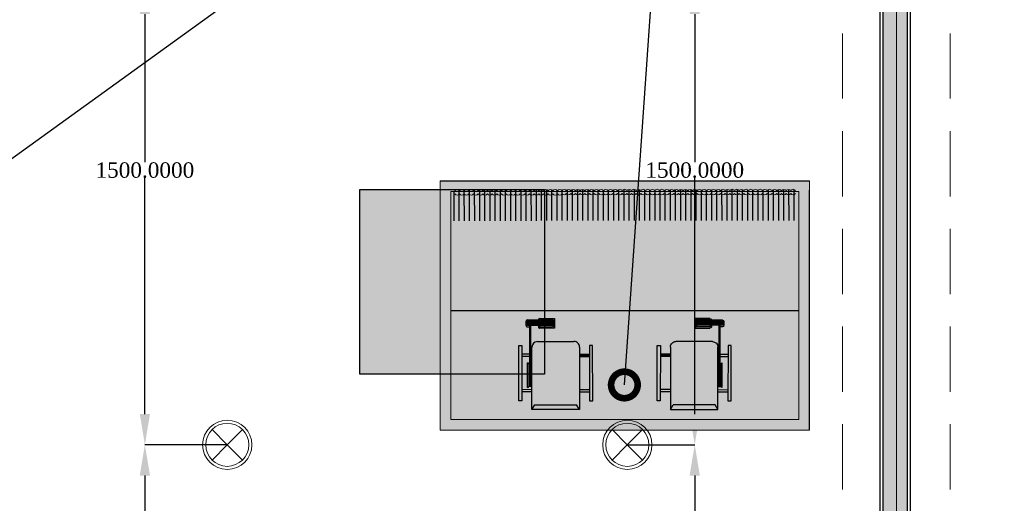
# Model space of a CAD drawing. Header units: millimetres. Extents: x 0 to 88385, y 0 to 41127.
# Tile 107 of 244: x 64383 to 67582, y 16698 to 18270. Entities that reach past the tile are written whole.
import ezdxf
from ezdxf import colors
from ezdxf.entities.mleader import LeaderData, LeaderLine
from ezdxf.enums import TextEntityAlignment as Align
from ezdxf.math import Vec2, Vec3

# ---------------------------------------------------------------- set-up
doc = ezdxf.new("R2010")
doc.units = ezdxf.units.MM
doc.header["$MEASUREMENT"] = 0
doc.linetypes.add('Dot & Dashed', pattern=[670.277762, 317.5, -176.388889, 0, -176.388874])
doc.linetypes.add('Hidden', pattern=[317.5, 211.666667, -105.833333])
for name, color, linetype in [('- განათება', 7, 'Continuous'), ('- მექანიკური ნაწილი', 7, 'Continuous'), ('New_Structural - Bearing', 7, 'Continuous'), ('Structural - Bearing', 7, 'Continuous'), ('Structural - Grid', 7, 'Continuous')]:
    doc.layers.add(name, color=color, linetype=linetype)
doc.layers.add('heating-cooling1', color=7, linetype='Continuous', lineweight=0)
doc.layers.add('HVAC Room Number', color=7, linetype='Continuous', lineweight=0)
for name, color, linetype, lineweight, true_color in [('New_Interior - Lamp_Pen_No__77', 7, 'Continuous', 20, 0xffeb28), ('New_Structural - Bearing_Pen_No__5', 7, 'Continuous', 25, 0x40a5ff), ('New_Structural - Bearing_Pen_No__57', 7, 'Continuous', 25, 0xdcd214), ('Structural - Bearing_Pen_No__81', 7, 'Continuous', 20, 0x6a6a6a), ('Structural - Grid_Pen_No__81', 7, 'Continuous', 20, 0x6a6a6a)]:
    doc.layers.add(name, color=color, linetype=linetype, lineweight=lineweight, true_color=true_color)
doc.styles.add('CT', font='ARIALN.TTF', dxfattribs={"height": 200})
doc.styles.add('GENERATED_STYLE_2', font='txt')
doc.styles.get("Standard").update_dxf_attribs({"font": 'sylfaen.ttf'})
doc.dimstyles.get("Standard").update_dxf_attribs({"dimtxt": 0.18, "dimasz": 0.18, "dimexe": 0.18, "dimexo": 0.0625, "dimgap": 0.09, "dimtad": 0, "dimtih": 1, "dimtoh": 1, "dimdec": 4, "dimzin": 0, "dimdsep": 46, "dimtxsty": 'Standard', "dimcen": 0.09, "dimadec": 0, "dimazin": 0, "dimtfac": 1, "dimtdec": 4, "dimtofl": 0, "dimtmove": 0, "dimatfit": 3, "dimfxl": 1, "dimtolj": 1, "dimtzin": 0, "dimarcsym": 0})

# ---------------------------------------------------------------- blocks, each defined once
blk = doc.blocks.new('Wall_54', base_point=(-16963.2, 12903.1))
at = {"layer": 'New_Structural - Bearing_Pen_No__57', "linetype": 'Continuous', "lineweight": 25, "true_color": 0xdcd214}
blk.add_hatch(color=52, dxfattribs=at).paths.add_polyline_path([(-16973.2, 14888), (-16973.2, 20438), (-17053.2, 20438), (-17053.2, 14888)])
at = {"layer": 'New_Structural - Bearing_Pen_No__5', "color": 161, "linetype": 'Continuous', "lineweight": 25, "true_color": 0x40a5ff}
for p, q in [((-17053.2, 20438), (-17053.2, 14888)), ((-16973.2, 14888), (-16973.2, 20438))]:
    blk.add_line(p, q, dxfattribs=at)
at = {"layer": 'New_Structural - Bearing_Pen_No__5', "color": 161, "linetype": 'Continuous', "lineweight": 25, "true_color": 0x40a5ff, "flags": 128}
for points in [[(-17063.2, 20438), (-17063.2, 14888)], [(-16963.2, 14888), (-16963.2, 20438)]]:
    blk.add_lwpolyline(points, dxfattribs=at)
blk = doc.blocks.new('Standard grid marker_2')
at = {"layer": 'Structural - Grid_Pen_No__81', "color": 251, "linetype": 'Continuous', "lineweight": 20, "true_color": 0x6a6a6a}
blk.add_line((1000, 0), (27734.9, 0), dxfattribs=at)
at = {"layer": 'Structural - Grid_Pen_No__81', "color": 251, "lineweight": 20, "true_color": 0x6a6a6a, "style": 'GENERATED_STYLE_2'}
for tag, p in [('AC_MarkerText_1_0', (-1.5, -46.7)), ('AC_MarkerText_1_1', (28933.4, -46.7))]:
    blk.add_attdef(tag, text='', height=100, rotation=270, dxfattribs=at).set_placement(p, align=Align.TOP_CENTER)
blk = doc.blocks.new('Beam_4', base_point=(-17008.8, 14663))
at = {"layer": 'Structural - Bearing_Pen_No__81', "color": 251, "linetype": 'Dot & Dashed', "lineweight": 20, "true_color": 0x6a6a6a}
blk.add_line((-17008.8, 14663), (-17008.8, 39096.2), dxfattribs=at)
at = {"layer": 'Structural - Bearing_Pen_No__81', "color": 251, "linetype": 'Hidden', "lineweight": 20, "true_color": 0x6a6a6a}
for p, q in [((-17183.8, 14838), (-17183.8, 20488)), ((-16833.8, 14838), (-16833.8, 20488))]:
    blk.add_line(p, q, dxfattribs=at)
blk = doc.blocks.new('asd1q3wdscqewdscx')
h = blk.add_hatch(color=8)
h.dxf.hatch_style = 1
h.paths.add_polyline_path([(45549, 30865), (45532, 30865), (45532, 30791), (45549, 30791)])
h.paths.add_polyline_path([(45549, 31289), (45532, 31289), (45532, 31215), (45549, 31215)])
h.paths.add_polyline_path([(45874, 31312), (45467, 31312), (45467, 31289), (45874, 31289)])
h.paths.add_polyline_path([(45811, 31289), (45794, 31289), (45794, 31231), (45811, 31231)])
h.paths.add_polyline_path([(45811, 31223), (45794, 31223), (45794, 31215), (45811, 31215)])
h = blk.add_hatch(color=7)
h.dxf.hatch_style = 1
h.paths.add_polyline_path([(45746.1, 31247), (45563.9, 31247, 0.376607), (45573, 31239), (45737, 31239, 0.376607)])
h = blk.add_hatch(color=256)
h.dxf.hatch_style = 1
h.paths.add_polyline_path([(46062, 31223), (46053, 31223), (46053, 31167), (46062, 31167)])
h.paths.add_polyline_path([(46053, 31258.8), (46053, 31231), (46062, 31231), (46062, 31248, 0.361621)])
h.paths.add_polyline_path([(46043, 31259), (46033, 31259), (46033, 31231), (46043, 31231)])
h.paths.add_polyline_path([(46023, 31259, 0.414214), (46012, 31248), (46012, 31231), (46023, 31231)])
h.paths.add_polyline_path([(46023, 31223), (46012, 31223), (46012, 31167), (46023, 31167)])
h.paths.add_polyline_path([(46043, 31223), (46033, 31223), (46033, 31167), (46043, 31167)])
h.paths.add_polyline_path([(46073, 31156, 0.414214), (46062, 31167), (46012, 31167, 0.414214), (46001, 31156), (46001, 31058), (46001, 31049), (46073, 31049), (46073, 31058)])
h.paths.add_polyline_path([(46062, 31058), (46012, 31058), (46012, 31158), (46062, 31158)], flags=16)
at = {"true_color": 0x8fa35c}
h = blk.add_hatch(color=55, dxfattribs=at)
h.dxf.hatch_style = 1
h.paths.add_polyline_path([(46053, 31223), (46043, 31223), (46043, 31167), (46053, 31167)])
h.paths.add_polyline_path([(46053, 31258.8, 0.045741), (46051, 31259), (46043, 31259), (46043, 31231), (46053, 31231)])
h.paths.add_polyline_path([(46033, 31259), (46023, 31259), (46023, 31231), (46033, 31231)])
h.paths.add_polyline_path([(46023, 31158), (46012, 31158), (46012, 31058), (46023, 31058)])
h.paths.add_polyline_path([(46033, 31158), (46023, 31158), (46023, 31058), (46033, 31058)])
h.paths.add_polyline_path([(46043, 31158), (46033, 31158), (46033, 31058), (46043, 31058)])
h.paths.add_polyline_path([(46053, 31158), (46043, 31158), (46043, 31058), (46053, 31058)])
h.paths.add_polyline_path([(46062, 31158), (46053, 31158), (46053, 31058), (46062, 31058)])
at = {"true_color": 0xb4794b}
h = blk.add_hatch(color=35, dxfattribs=at)
h.dxf.hatch_style = 1
h.paths.add_polyline_path([(45903, 31174.6, 0.414214), (45862.6, 31215), (45403, 31215), (45437, 31193.9), (45437, 30886.1), (45403, 30865), (45862.6, 30865, 0.414214), (45903, 30905.4)])
h = blk.add_hatch(color=7)
h.dxf.hatch_style = 1
h.paths.add_polyline_path([(45737, 31239), (45573, 31239), (45573, 31231), (45737, 31231)])
at = {"true_color": 0x40b2bf}
h = blk.add_hatch(color=143, dxfattribs=at)
h.dxf.hatch_style = 1
h.paths.add_polyline_path([(45737, 31231), (45573, 31231), (45573, 31223), (45737, 31223)])
h = blk.add_hatch(color=7)
h.dxf.hatch_style = 1
h.paths.add_polyline_path([(45737, 31223), (45573, 31223), (45573, 31215), (45737, 31215)])
h = blk.add_hatch(color=143, dxfattribs=at)
h.dxf.hatch_style = 1
h.paths.add_polyline_path([(46062, 31231), (46053, 31231), (46023, 31231), (45737, 31231), (45737, 31223), (46062, 31223)])
at = {"true_color": 0x8fa35c}
h = blk.add_hatch(color=55, dxfattribs=at)
h.dxf.hatch_style = 1
h.paths.add_polyline_path([(46033, 31223), (46023, 31223), (46023, 31167), (46033, 31167)])
h = blk.add_hatch(color=8)
h.dxf.hatch_style = 1
h.paths.add_polyline_path([(45811, 30865), (45794, 30865), (45794, 30791), (45811, 30791)])
h = blk.add_hatch(color=8)
h.dxf.hatch_style = 1
h.paths.add_polyline_path([(45874, 30791), (45467, 30791), (45467, 30768), (45874, 30768)])
for p, q in [((45467, 31289), (45467, 31312)), ((45467, 31312), (45874, 31312)), ((45874, 31289), (45467, 31289)), ((45532, 31215), (45532, 31289)), ((45549, 31215), (45549, 31289)), ((45563.9, 31247), (45746.1, 31247)), ((45794, 31231), (45794, 31289)), ((45811, 31231), (45811, 31289)), ((45874, 31312), (45874, 31289)), ((46012, 31248), (46012, 31231)), ((46051, 31259), (46023, 31259)), ((46023, 31259), (46023, 31231)), ((46033, 31259), (46033, 31231)), ((46043, 31259), (46043, 31231)), ((46053, 31259), (46053, 31231)), ((46062, 31248), (46062, 31167)), ((45403, 31215), (45862.6, 31215)), ((45403, 31215), (45437, 31193.9)), ((45403, 30865), (45403, 31215)), ((45437, 31193.9), (45437, 30886.1)), ((45573, 31215), (45573, 31239)), ((45737, 31239), (45573, 31239)), ((45573, 31231), (46062, 31231)), ((45573, 31223), (46062, 31223)), ((45737, 31239), (45737, 31231)), ((45737, 31223), (45737, 31215)), ((45794, 31223), (45794, 31215)), ((45811, 31223), (45811, 31215)), ((45903, 31174.6), (45903, 30905.4)), ((46053, 31231), (46023, 31231)), ((46053, 31223), (46023, 31223)), ((46023, 31223), (46023, 31167)), ((46033, 31223), (46033, 31167)), ((46043, 31223), (46043, 31167)), ((46053, 31231), (46062, 31231)), ((46053, 31223), (46062, 31223)), ((46053, 31223), (46053, 31167)), ((46001, 31058), (46001, 31156)), ((46062, 31167), (46012, 31167)), ((46062, 31158), (46012, 31158)), ((46012, 31158), (46012, 31058)), ((46023, 31158), (46023, 31058)), ((46033, 31158), (46033, 31058)), ((46043, 31158), (46043, 31058)), ((46053, 31158), (46053, 31058)), ((46062, 31158), (46062, 31058)), ((46073, 31156), (46073, 31058)), ((46001, 31049), (46001, 31058)), ((46073, 31049), (46001, 31049)), ((46062, 31058), (46012, 31058)), ((46073, 31058), (46073, 31049)), ((45403, 30865), (45437, 30886.1)), ((45862.6, 30865), (45403, 30865)), ((45532, 30865), (45532, 30791)), ((45549, 30865), (45549, 30791)), ((45794, 30865), (45794, 30791)), ((45811, 30865), (45811, 30791)), ((45874, 30791), (45467, 30791)), ((45467, 30791), (45467, 30768)), ((45467, 30768), (45874, 30768)), ((45874, 30768), (45874, 30791))]:
    blk.add_line(p, q)
for centre, radius, start, end in [((45573, 31248.2), 9.19, 187.45311, 270), ((45737, 31248.2), 9.19, 270, 352.54689), ((46023, 31248), 11, 90, 180), ((46051, 31248), 11, 0, 90), ((45862.6, 31174.6), 40.4, 0, 90), ((46012, 31156), 11, 90, 180), ((46062, 31156), 11, 0, 90), ((45862.6, 30905.4), 40.4, 270, 0)]:
    blk.add_arc(centre, radius, start, end)
blk = doc.blocks.new('asdasda')
at = {"lineweight": 0, "true_color": 0xffffff}
h = blk.add_hatch(color=7, dxfattribs=at)
h.dxf.hatch_style = 1
h.paths.add_polyline_path([(757.4, 504.2), (22.6, 504.2), (22.6, 22.6), (757.4, 22.6)], flags=0)
h.paths.add_polyline_path([(780, 526.8), (0, 526.8), (0, 0), (780, 0)])
h.paths.add_polyline_path([(22.6, 504.2), (757.4, 504.2), (757.4, 22.6), (22.6, 22.6)], flags=16)
h = blk.add_hatch(color=7, dxfattribs=at)
h.dxf.hatch_style = 1
h.paths.add_polyline_path([(757.4, 504.2), (22.6, 504.2), (22.6, 22.6), (757.4, 22.6)])
h = blk.add_hatch(color=7)
h.dxf.hatch_style = 1
h.paths.add_polyline_path([(22.8, 255.2), (22.8, 243.7), (757.4, 244.3), (757.4, 255.8)])
at = {"true_color": 0xfb1004}
h = blk.add_hatch(color=1, dxfattribs=at)
h.dxf.hatch_style = 1
h.set_gradient(color1=(255, 0, 0), color2=(0, 0, 255), tint=1)
h.paths.add_polyline_path([(740.4, 210.2), (740.4, 134.5, -1), (717.1, 134.4), (717, 209.8, 1), (673.8, 209.8), (673.9, 134.5, -1.005911), (650.8, 134.2), (650.7, 210, 1.002343), (607.7, 209.6), (607.8, 134.4, -1), (584.4, 134.3), (584.4, 210, 1.002343), (541.4, 209.6), (541.4, 134.3, -1), (518.1, 134.3), (518, 209.7, 1), (474.8, 209.6), (474.9, 134.2, -1), (451.8, 134), (451.7, 209.8, 1.00525), (408.7, 209.3), (408.8, 134.3, -1), (385.4, 134.3), (385.4, 209.7, 1), (342.1, 209.6), (342.2, 134.3, -1.005302), (319.1, 133.9), (319, 209.7, 1.00522), (276, 209.2), (276.1, 134.2, -1), (252.8, 134.2), (252.7, 209.8, 1.005275), (209.7, 209.3), (209.8, 134.3, -1), (186.4, 134.3), (186.4, 209.7, 1.005275), (143.4, 209.2), (143.4, 134.2, -1), (120.1, 134.2), (120, 209.8, 1.005275), (77, 209.3), (77.1, 134.3, -1), (53.8, 134.3), (53.7, 209.6, 0.415483), (31.5, 231.6), (22.6, 231.6), (22.6, 221.5), (32, 221.5, -0.414214), (43.6, 209.9), (43.7, 134.6, 0.999973), (86.9, 134.6), (86.9, 209.7, -1.008192), (110, 210.1), (110, 134.5, 1.011383), (153.3, 135.1), (153.2, 209.9, -0.994909), (176.3, 210.1), (176.4, 134.6, 1.011379), (219.6, 135.1), (219.5, 210, -0.994909), (242.6, 210.1), (242.7, 134.5, 1), (285.9, 134.5), (285.9, 209.9, -0.994909), (309, 210.1), (309, 134.4, 1), (352.3, 134.5), (352.2, 209.9), (352.2, 210, -1), (375.3, 210.2), (375.4, 134.6, 1), (418.6, 134.7), (418.5, 210, -0.994909), (441.6, 210.2), (441.7, 134.6, 1), (484.9, 134.6), (484.9, 210, -1), (508, 210.2), (508, 134.6, 1), (551.3, 134.6), (551.2, 210, -1), (574.3, 210.3), (574.4, 134.7, 1), (617.6, 134.7), (617.5, 210.1, -1), (640.6, 210.3), (640.7, 134.7, 1), (683.9, 134.8), (683.9, 210.1, -1), (707, 210.4), (707, 134.8, 1), (750.3, 134.8), (750.2, 210.2, -0.303251), (757.4, 221), (757.4, 231.4, 0.354482)])
h = blk.add_hatch(color=250)
h.dxf.hatch_style = 1
h.paths.add_polyline_path([(757.4, 97.8), (757.4, 109.3), (22.6, 108.7), (22.6, 97.2)])
h = blk.add_hatch(color=7)
h.dxf.hatch_style = 1
h.paths.add_polyline_path([(22.9, 102), (22.9, 90.5), (757.4, 91.1), (757.4, 102.6)])
blk.add_line((22.6, 275), (757.4, 275))
at = {"color": 250}
blk.add_line((780, 0), (0, 0), dxfattribs=at)
for points in [[(0, 526.8), (0, 20)], [(32.5, 83.8), (32.6, 18.6)], [(43.4, 83.8), (43.5, 18.2)], [(54.3, 83.8), (54.3, 18.1)], [(65.2, 83.8), (65.2, 18.2)], [(76.1, 83.8), (76.1, 18.4)], [(86.9, 83.8), (87, 18.5)], [(97.8, 83.9), (97.9, 19.1)], [(108.7, 83.9), (108.8, 20)], [(119.6, 83.9), (119.7, 20.2)], [(130.5, 83.9), (130.5, 19.2)], [(141.4, 83.9), (141.4, 18.6)], [(152.3, 83.9), (152.3, 18.3)], [(163.2, 83.9), (163.2, 18.1)], [(174, 83.9), (174.1, 18.1)], [(184.9, 83.9), (185, 18.4)], [(195.8, 83.9), (195.9, 18.8)], [(206.7, 83.9), (206.7, 19.4)], [(217.6, 84), (217.6, 20.5)], [(228.5, 84), (228.5, 19.9)], [(239.4, 84), (239.4, 19.1)], [(250.2, 84), (250.3, 18.6)], [(261.1, 84), (261.2, 18.3)], [(272, 84), (272.1, 18.2)], [(282.9, 84), (283, 18.3)], [(293.8, 84), (293.8, 18.6)], [(304.7, 84), (304.7, 19.1)], [(315.6, 84), (315.6, 19.4)], [(326.4, 84), (326.5, 20.5)], [(337.3, 84.1), (337.4, 19.7)], [(348.2, 84.1), (348.3, 19)], [(359.1, 84.1), (359.2, 18.5)], [(370, 84.1), (370, 18.2)], [(380.9, 84.1), (380.9, 18.1)], [(391.8, 84.1), (391.8, 18.2)], [(402.6, 84.1), (402.7, 18.5)], [(413.5, 84.1), (413.6, 19)], [(424.4, 84.1), (424.5, 19.8)], [(435.3, 84.1), (435.4, 20.6)], [(446.2, 84.1), (446.2, 19.5)], [(457.1, 84.2), (457.1, 18.8)], [(468, 84.2), (468, 18.4)], [(478.8, 84.2), (478.9, 18.2)], [(489.7, 84.2), (489.8, 18.2)], [(500.6, 84.2), (500.7, 18.4)], [(511.5, 84.2), (511.6, 18.7)], [(522.4, 84.2), (522.4, 20.6)], [(533.3, 84.2), (533.3, 20.2)], [(544.2, 84.2), (544.2, 19.4)], [(555, 84.2), (555.1, 18.9)], [(565.9, 84.2), (566, 18.6)], [(576.8, 84.3), (576.9, 18.5)], [(587.7, 84.3), (587.8, 18.6)], [(598.6, 84.3), (598.6, 18.9)], [(609.5, 84.3), (609.5, 19.4)], [(620.4, 84.3), (620.4, 20.2)], [(631.2, 84.3), (631.3, 21.1)], [(642.1, 84.3), (642.2, 20)], [(653, 84.3), (653.1, 19.3)], [(663.9, 84.3), (664, 18.9)], [(674.8, 84.3), (674.8, 18.6)], [(685.7, 84.3), (685.7, 18.6)], [(696.6, 84.4), (696.6, 18.8)], [(707.4, 84.4), (707.5, 19.1)], [(718.3, 84.4), (718.4, 19.7)], [(729.2, 84.4), (729.3, 20.7)], [(740.1, 84.4), (740.2, 20.7)], [(751, 84.4), (751, 22.6)]]:
    blk.add_lwpolyline(points, dxfattribs=at)
at = {"layer": 'heating-cooling1'}
blk.add_lwpolyline([(0, 526.8), (780, 526.8), (780, 0), (0, 0), (0, 526.8)], dxfattribs=at)
blk.add_lwpolyline([(22.6, 504.2), (757.4, 504.2), (757.4, 22.6), (22.6, 22.6)], close=True, dxfattribs=at)
at = {"layer": 'HVAC Room Number', "color": 250}
for points in [[(39.8, 27, 0.553217), (29.9, 27)], [(29.9, 20.8, 0.553217), (39.8, 20.8)], [(49.6, 27, 0.553217), (39.8, 27)], [(39.8, 20.8, 0.553217), (49.6, 20.8)], [(59.5, 27, 0.553217), (49.6, 27)], [(49.6, 20.8, 0.553217), (59.5, 20.9)], [(69.3, 27.1, 0.553217), (59.5, 27)], [(59.5, 20.9, 0.553217), (69.3, 20.9)], [(79.2, 27.1, 0.553217), (69.3, 27.1)], [(69.3, 20.9, 0.553217), (79.2, 20.9)], [(89.6, 27, 0.553217), (79.8, 27)], [(99.5, 27, 0.553217), (89.6, 27)], [(109.4, 27, 0.553217), (99.5, 27)], [(119.2, 27, 0.553217), (109.4, 27)], [(109.4, 20.8, 0.553217), (119.2, 20.8)], [(129.1, 27, 0.553217), (119.2, 27)], [(119.2, 20.8, 0.553217), (129.1, 20.8)], [(139, 27, 0.553217), (129.1, 27)], [(129.1, 20.8, 0.553217), (139, 20.8)], [(148.8, 27, 0.553217), (139, 27)], [(139, 20.8, 0.553217), (148.8, 20.8)], [(158.7, 27, 0.553217), (148.8, 27)], [(148.8, 20.8, 0.553217), (158.7, 20.8)], [(168.5, 27, 0.553217), (158.7, 27)], [(158.7, 20.8, 0.553217), (168.6, 20.8)], [(178.4, 27, 0.553217), (168.5, 27)], [(168.6, 20.8, 0.553217), (178.4, 20.8)], [(188.3, 27, 0.553217), (178.4, 27)], [(178.4, 20.8, 0.553217), (188.3, 20.9)], [(198.1, 27, 0.553217), (188.3, 27)], [(188.3, 20.9, 0.553217), (198.1, 20.9)], [(208, 27.1, 0.553217), (198.1, 27)], [(198.1, 20.9, 0.553217), (208, 20.9)], [(217.9, 27.1, 0.553217), (208, 27.1)], [(208, 20.9, 0.553217), (217.9, 20.9)], [(227.7, 27.1, 0.553217), (217.9, 27.1)], [(217.9, 20.9, 0.553217), (227.7, 20.9)], [(237.6, 27.1, 0.553217), (227.7, 27.1)], [(227.7, 20.9, 0.553217), (237.6, 20.9)], [(247.4, 27.1, 0.553217), (237.6, 27.1)], [(237.6, 20.9, 0.553217), (247.5, 20.9)], [(257.3, 27.1, 0.553217), (247.4, 27.1)], [(247.5, 20.9, 0.553217), (257.3, 20.9)], [(267.2, 27.1, 0.553217), (257.3, 27.1)], [(257.3, 20.9, 0.553217), (267.2, 20.9)], [(277, 27.1, 0.553217), (267.2, 27.1)], [(267.2, 20.9, 0.553217), (277, 20.9)], [(286.9, 27.1, 0.553217), (277, 27.1)], [(277, 20.9, 0.553217), (286.9, 20.9)], [(296.8, 27.1, 0.553217), (286.9, 27.1)], [(286.9, 20.9, 0.553217), (296.8, 20.9)], [(306.6, 27.1, 0.553217), (296.8, 27.1)], [(296.8, 20.9, 0.553217), (306.6, 21)], [(316.8, 27, 0.553217), (306.9, 27)], [(326.7, 27, 0.553217), (316.8, 27)], [(336.5, 27, 0.553217), (326.7, 27)], [(326.7, 20.8, 0.553217), (336.5, 20.8)], [(346.4, 27, 0.553217), (336.5, 27)], [(336.5, 20.8, 0.553217), (346.4, 20.8)], [(356.3, 27, 0.553217), (346.4, 27)], [(346.4, 20.8, 0.553217), (356.3, 20.8)], [(366.1, 27, 0.553217), (356.3, 27)], [(356.3, 20.8, 0.553217), (366.1, 20.8)], [(376, 27, 0.553217), (366.1, 27)], [(366.1, 20.8, 0.553217), (376, 20.8)], [(385.8, 27, 0.553217), (376, 27)], [(376, 20.8, 0.553217), (385.8, 20.8)], [(395.7, 27, 0.553217), (385.8, 27)], [(385.8, 20.8, 0.553217), (395.7, 20.8)], [(405.6, 27, 0.553217), (395.7, 27)], [(395.7, 20.8, 0.553217), (405.6, 20.9)], [(415.4, 27, 0.553217), (405.6, 27)], [(405.6, 20.9, 0.553217), (415.4, 20.9)], [(425.3, 27.1, 0.553217), (415.4, 27)], [(415.4, 20.9, 0.553217), (425.3, 20.9)], [(435.2, 27.1, 0.553217), (425.3, 27.1)], [(425.3, 20.9, 0.553217), (435.2, 20.9)], [(445, 27.1, 0.553217), (435.2, 27.1)], [(435.2, 20.9, 0.553217), (445, 20.9)], [(454.9, 27.1, 0.553217), (445, 27.1)], [(445, 20.9, 0.553217), (454.9, 20.9)], [(464.7, 27.1, 0.553217), (454.9, 27.1)], [(454.9, 20.9, 0.553217), (464.7, 20.9)], [(474.6, 27.1, 0.553217), (464.7, 27.1)], [(464.7, 20.9, 0.553217), (474.6, 20.9)], [(484.5, 27.1, 0.553217), (474.6, 27.1)], [(474.6, 20.9, 0.553217), (484.5, 20.9)], [(494.3, 27.1, 0.553217), (484.5, 27.1)], [(484.5, 20.9, 0.553217), (494.3, 20.9)], [(504.2, 27.1, 0.553217), (494.3, 27.1)], [(494.3, 20.9, 0.553217), (504.2, 20.9)], [(514.1, 27.1, 0.553217), (504.2, 27.1)], [(504.2, 20.9, 0.553217), (514.1, 20.9)], [(522.7, 27.4, 0.610733), (514.1, 27.1)], [(514.1, 20.9, 0.671613), (522.7, 21.2)], [(532.5, 27.4, 0.553217), (522.7, 27.4)], [(522.7, 21.2, 0.553217), (532.6, 21.2)], [(542.4, 27.4, 0.553217), (532.5, 27.4)], [(532.6, 21.2, 0.553217), (542.4, 21.2)], [(552.3, 27.4, 0.553217), (542.4, 27.4)], [(542.4, 21.2, 0.553217), (552.3, 21.2)], [(562.1, 27.4, 0.553217), (552.3, 27.4)], [(552.3, 21.2, 0.553217), (562.1, 21.2)], [(572, 27.4, 0.553217), (562.1, 27.4)], [(562.1, 21.2, 0.553217), (572, 21.2)], [(581.9, 27.4, 0.553217), (572, 27.4)], [(572, 21.2, 0.553217), (581.9, 21.2)], [(591.7, 27.4, 0.553217), (581.9, 27.4)], [(581.9, 21.2, 0.553217), (591.7, 21.3)], [(601.6, 27.5, 0.553217), (591.7, 27.4)], [(591.7, 21.3, 0.553217), (601.6, 21.3)], [(611.4, 27.5, 0.553217), (601.6, 27.5)], [(601.6, 21.3, 0.553217), (611.5, 21.3)], [(621.3, 27.5, 0.553217), (611.4, 27.5)], [(611.5, 21.3, 0.553217), (621.3, 21.3)], [(631.2, 27.5, 0.553217), (621.3, 27.5)], [(621.3, 21.3, 0.553217), (631.2, 21.3)], [(641, 27.5, 0.553217), (631.2, 27.5)], [(631.2, 21.3, 0.553217), (641, 21.3)], [(650.9, 27.5, 0.553217), (641, 27.5)], [(641, 21.3, 0.553217), (650.9, 21.3)], [(660.8, 27.5, 0.553217), (650.9, 27.5)], [(650.9, 21.3, 0.553217), (660.8, 21.3)], [(670.6, 27.5, 0.553217), (660.8, 27.5)], [(660.8, 21.3, 0.553217), (670.6, 21.3)], [(680.5, 27.5, 0.553217), (670.6, 27.5)], [(670.6, 21.3, 0.553217), (680.5, 21.3)], [(690.3, 27.5, 0.553217), (680.5, 27.5)], [(680.5, 21.3, 0.553217), (690.3, 21.3)], [(700.2, 27.5, 0.553217), (690.3, 27.5)], [(690.3, 21.3, 0.553217), (700.2, 21.3)], [(710.1, 27.5, 0.553217), (700.2, 27.5)], [(700.2, 21.3, 0.553217), (710.1, 21.4)], [(719.9, 27.5, 0.553217), (710.1, 27.5)], [(710.1, 21.4, 0.553217), (719.9, 21.4)], [(729.8, 27.6, 0.553217), (719.9, 27.5)], [(719.9, 21.4, 0.553217), (729.8, 21.4)], [(739.7, 27.6, 0.553217), (729.8, 27.6)], [(729.8, 21.4, 0.553217), (739.7, 21.4)], [(749.5, 27.6, 0.553217), (739.7, 27.6)], [(739.7, 21.4, 0.553217), (749.5, 21.4)], [(79.8, 20.8, 0.553217), (89.7, 20.8)], [(89.7, 20.8, 0.553217), (99.5, 20.8)], [(99.5, 20.8, 0.553217), (109.4, 20.8)], [(306.9, 20.8, 0.553217), (316.8, 20.8)], [(316.8, 20.8, 0.553217), (326.7, 20.8)]]:
    blk.add_lwpolyline(points, format="xyb", dxfattribs=at)
at = {"yscale": 0.2868831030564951, "zscale": 0.2868831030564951}
for p, xscale, rotation in [((9159.5, 13501.1), -0.286883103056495, 89.95250228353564), ((-8379.5, 13501.1), 0.2868831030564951, 270.0474656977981)]:
    blk.add_blockref('asd1q3wdscqewdscx', p, dxfattribs=dict(at, xscale=xscale, rotation=rotation))
blk = doc.blocks.new('600x600')
h = blk.add_hatch(color=6)
h.dxf.hatch_style = 1
h.paths.add_polyline_path([(-54793.2, 18677.9), (-55393.2, 18677.9), (-55393.2, 18077.9), (-54793.2, 18077.9)])
for p, q in [((-55393.2, 18677.9), (-54793.2, 18677.9)), ((-55393.2, 18077.9), (-55393.2, 18677.9)), ((-54793.2, 18677.9), (-54793.2, 18077.9)), ((-54793.2, 18077.9), (-55393.2, 18077.9))]:
    blk.add_line(p, q)
blk = doc.blocks.new('Recessed Spot')
at = {"layer": 'New_Interior - Lamp_Pen_No__77', "color": 2, "linetype": 'Continuous', "lineweight": 20, "true_color": 0xffeb28}
for q in [(-49.5, 49.5), (49.5, 49.5), (-49.5, -49.5), (49.5, -49.5)]:
    blk.add_line((0, 0), q, dxfattribs=at)
at = {"layer": 'New_Interior - Lamp_Pen_No__77', "color": 2, "linetype": 'Continuous', "lineweight": 20, "true_color": 0xffeb28, "flags": 128}
blk.add_lwpolyline([(80, 0, 1), (-80, 0, 1)], format="xyb", close=True, dxfattribs=at)
at = {"layer": 'New_Interior - Lamp_Pen_No__77', "color": 2, "linetype": 'Continuous', "lineweight": 20, "true_color": 0xffeb28}
blk.add_circle((0, 0), 70, dxfattribs=at)
blk = doc.blocks.new('_DotSmall')
at = {"color": 0, "linetype": 'ByBlock', "const_width": 0.5}
blk.add_lwpolyline([(-0.0625, 0, 1), (0.0625, 0, 1)], format="xyb", close=True, dxfattribs=at)
blk = doc.blocks.new('*D935')
at = {"layer": '- განათება', "color": 0, "lineweight": -2, "transparency": 16777216}
for p, q in [((65057, 16888), (64789.2, 16888)), ((64789.3, 16788), (64789.3, 16306.1)), ((64789.3, 15788), (64789.3, 16254.8)), ((65057, 15688), (64789.2, 15688))]:
    blk.add_line(p, q, dxfattribs=at)
at = {"layer": '- განათება', "color": 0, "transparency": 16777216}
for points in [[(64772.7, 16788), (64806, 16788), (64789.3, 16888)], [(64772.7, 15788), (64806, 15788), (64789.3, 15688)]]:
    blk.add_solid(points, dxfattribs=at)
at = {"layer": 'Defpoints', "color": 0, "transparency": 16777216}
for p in [(65057.1, 16888), (64789.3, 15688), (65057.1, 15688)]:
    blk.add_point(p, dxfattribs=at)
at = {"layer": '- განათება', "color": 0, "transparency": 16777216, "insert": (64789.3, 16280.4), "char_height": 50, "attachment_point": 5}
blk.add_mtext('\\A1;{\\fSylfaen|b0|i0|c0|p18;1200.0000}', dxfattribs=at)
blk = doc.blocks.new('*D918')
at = {"layer": '- განათება', "color": 0, "lineweight": -2, "transparency": 16777216}
for p, q in [((65057, 18388), (64789.2, 18388)), ((64789.3, 18288), (64789.3, 17806.1)), ((64789.3, 16988), (64789.3, 17754.8)), ((65057, 16888), (64789.2, 16888))]:
    blk.add_line(p, q, dxfattribs=at)
at = {"layer": '- განათება', "color": 0, "transparency": 16777216}
for points in [[(64772.7, 18288), (64806, 18288), (64789.3, 18388)], [(64772.7, 16988), (64806, 16988), (64789.3, 16888)]]:
    blk.add_solid(points, dxfattribs=at)
at = {"layer": 'Defpoints', "color": 0, "transparency": 16777216}
for p in [(65057.1, 18388), (64789.3, 16888), (65057.1, 16888)]:
    blk.add_point(p, dxfattribs=at)
at = {"layer": '- განათება', "color": 0, "transparency": 16777216, "insert": (64789.3, 17780.4), "char_height": 50, "attachment_point": 5}
blk.add_mtext('\\A1;{\\fSylfaen|b0|i0|c0|p18;1500.0000}', dxfattribs=at)
blk = doc.blocks.new('*D920')
at = {"layer": '- განათება', "color": 0, "lineweight": -2, "transparency": 16777216}
for p, q in [((66357.1, 16888), (66576.2, 16888)), ((66576.1, 16788), (66576.1, 16306.1)), ((66576.1, 15788), (66576.1, 16254.8)), ((66357.1, 15688), (66576.2, 15688))]:
    blk.add_line(p, q, dxfattribs=at)
at = {"layer": '- განათება', "color": 0, "transparency": 16777216}
for points in [[(66559.4, 16788), (66592.7, 16788), (66576.1, 16888)], [(66559.4, 15788), (66592.7, 15788), (66576.1, 15688)]]:
    blk.add_solid(points, dxfattribs=at)
at = {"layer": 'Defpoints', "color": 0, "transparency": 16777216}
for p in [(66357.1, 16888), (66357.1, 15688), (66576.1, 15688)]:
    blk.add_point(p, dxfattribs=at)
at = {"layer": '- განათება', "color": 0, "transparency": 16777216, "insert": (66576.1, 16280.4), "char_height": 50, "attachment_point": 5}
blk.add_mtext('\\A1;{\\fSylfaen|b0|i0|c0|p18;1200.0000}', dxfattribs=at)
blk = doc.blocks.new('*D921')
at = {"layer": '- განათება', "color": 0, "lineweight": -2, "transparency": 16777216}
for p, q in [((66357.1, 18388), (66576.2, 18388)), ((66576.1, 18288), (66576.1, 17806.1)), ((66576.1, 16988), (66576.1, 17754.8)), ((66357.1, 16888), (66576.2, 16888))]:
    blk.add_line(p, q, dxfattribs=at)
at = {"layer": '- განათება', "color": 0, "transparency": 16777216}
for points in [[(66559.4, 18288), (66592.7, 18288), (66576.1, 18388)], [(66559.4, 16988), (66592.7, 16988), (66576.1, 16888)]]:
    blk.add_solid(points, dxfattribs=at)
at = {"layer": 'Defpoints', "color": 0, "transparency": 16777216}
for p in [(66357.1, 18388), (66357.1, 16888), (66576.1, 16888)]:
    blk.add_point(p, dxfattribs=at)
at = {"layer": '- განათება', "color": 0, "transparency": 16777216, "insert": (66576.1, 17780.4), "char_height": 50, "attachment_point": 5}
blk.add_mtext('\\A1;{\\fSylfaen|b0|i0|c0|p18;1500.0000}', dxfattribs=at)

msp = doc.modelspace()

# ---------------------------------------------------------------- block references
at = {"layer": '- განათება', "color": 2, "linetype": 'Continuous', "lineweight": 20, "true_color": 0xffeb28, "zscale": 1000}
for p in [(65057.0664, 16887.98097), (66357.0664, 16887.98097)]:
    msp.add_blockref('Recessed Spot', p, dxfattribs=at)
at = {"layer": '- მექანიკური ნაწილი', "lineweight": 0, "transparency": 33554687, "xscale": 1.538463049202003, "yscale": 1.538463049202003, "zscale": 1.538463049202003, "rotation": 180}
msp.add_blockref('asdasda', (66949.29757, 17746.07738), dxfattribs=at)
at = {"layer": '- მექანიკური ნაწილი'}
msp.add_blockref('600x600', (120880.73758, -960.3202), dxfattribs=at)
at = {"layer": 'New_Structural - Bearing', "color": 7, "lineweight": 35}
msp.add_blockref('Wall_54', (67277.0664, 12903.05519), dxfattribs=at)
at = {"layer": 'Structural - Bearing', "color": 251, "lineweight": 20, "true_color": 0x6a6a6a}
msp.add_blockref('Beam_4', (67231.5059, 14662.98097), dxfattribs=at)
at = {"layer": 'Structural - Grid', "color": 8, "linetype": 'Continuous', "lineweight": 15, "zscale": 1000, "rotation": 90}
msp.add_blockref('Standard grid marker_2', (67231.5059, 11703.05519), dxfattribs=at)

# ---------------------------------------------------------------- dimensions: what is measured, and where the dimension line sits
at = {"layer": '- განათება', "color": 1}
for base, p1, p2, picture, middle in [((64789.33143, 16887.98097), (65057.0664, 18387.98097), (65057.0664, 16887.98097), '*D918', (64789.33143, 17780.41604)), ((66576.0605, 16887.98097), (66357.0664, 18387.98097), (66357.0664, 16887.98097), '*D921', (66576.0605, 17780.41604)), ((64789.33143, 15687.98097), (65057.0664, 16887.98097), (65057.0664, 15687.98097), '*D935', (64789.33143, 16280.41604)), ((66576.0605, 15687.98097), (66357.0664, 16887.98097), (66357.0664, 15687.98097), '*D920', (66576.0605, 16280.41604))]:
    dim = msp.add_linear_dim(base=base, p1=p1, p2=p2, angle=270, text='{\\fSylfaen|b0|i0|c0|p18;<>}', dimstyle='Standard', override={"dimtxt": 50, "dimasz": 100}, dxfattribs=at)
    dim.commit()
    dim.dimension.update_dxf_attribs({"geometry": picture, "text_midpoint": middle, "dimtype": 160})

# ---------------------------------------------------------------- leaders
at = {"layer": '- მექანიკური ნაწილი', "color": 7}
ml = msp.add_multileader_mtext('Standard', dxfattribs=at)
ml.set_content('{\\fSylfaen|b1|i0|c0|p18;\\C1;DB-HVAC\\C7;  \\fSylfaen|b0|i0|c0|p18;\\C1;QF-24          \\C7;N2XH-3X2.5}', color=7, style='CT')
ml.set_leader_properties()
ml.set_arrow_properties(name='DOTSMALL')
ml.build(insert=Vec2(0, 0))
ml.multileader.update_dxf_attribs({"has_dogleg": 0, "text_left_attachment_type": 6, "text_right_attachment_type": 6, "dogleg_length": 9, "arrow_head_size": 172.53719})
ctx = ml.context
ctx.base_point, ctx.char_height, ctx.arrow_head_size, ctx.landing_gap_size, ctx.plane_origin = Vec3(66507.69873, 19371.9237), 171.3007828, 172.53719, 57.5124, Vec3(44185.80887, 8886.39979)
ctx.left_attachment, ctx.right_attachment, ctx.text_align_type = 6, 6, 1
notes = []
notes.append((ctx, [(1, (1, 1, 0), (66498.69873, 19371.9237), (1, 0), 9, [(2, [(63392, 17122.5)], 0, [])])]))
ctx.mtext.insert, ctx.mtext.width, ctx.mtext.defined_height, ctx.mtext.alignment, ctx.mtext.flow_direction = Vec3(67510.49934, 19577.48464), 2531.4263669, 243.98464, 2, 5
ml = msp.add_multileader_mtext('Standard', dxfattribs=at)
ml.set_content('{\\fSylfaen|b1|i0|c0|p18;\\C1;DB-HVAC\\C7;  \\fSylfaen|b0|i0|c0|p18;\\C1;QF-24          \\C7;N2XH-3X2.5}', color=7, style='CT')
ml.set_leader_properties()
ml.set_arrow_properties(name='DOTSMALL')
ml.build(insert=Vec2(0, 0))
ml.multileader.update_dxf_attribs({"has_dogleg": 0, "text_left_attachment_type": 6, "text_right_attachment_type": 6, "dogleg_length": 9, "arrow_head_size": 172.53719})
ctx = ml.context
ctx.base_point, ctx.char_height, ctx.arrow_head_size, ctx.landing_gap_size, ctx.plane_origin = Vec3(66507.69873, 19371.9237), 171.3007828, 172.53719, 57.5124, Vec3(49777.30854, 8886.39979)
ctx.left_attachment, ctx.right_attachment, ctx.text_align_type = 6, 6, 1
notes.append((ctx, [(0, (1, 1, 0), (68522.29996, 19371.9237), (-1, 0), 9, [(2, [(69413.5, 17122.5)], 0, [])])]))
ctx.mtext.insert, ctx.mtext.width, ctx.mtext.defined_height, ctx.mtext.alignment, ctx.mtext.flow_direction = Vec3(67510.49934, 19577.48464), 2531.4263669, 243.98464, 2, 5
ml = msp.add_multileader_mtext('Standard', dxfattribs=at)
ml.set_content('{\\fSylfaen|b1|i0|c0|p18;\\C1;DB-HVAC\\C7;  \\fSylfaen|b0|i0|c0|p18;\\C1;QF-24          \\C7;N2XH-3X2.5}', color=7, style='CT')
ml.set_leader_properties()
ml.set_arrow_properties(name='DOTSMALL')
ml.build(insert=Vec2(0, 0))
ml.multileader.update_dxf_attribs({"has_dogleg": 0, "text_left_attachment_type": 6, "text_right_attachment_type": 6, "dogleg_length": 9, "arrow_head_size": 172.53719})
ctx = ml.context
ctx.base_point, ctx.char_height, ctx.arrow_head_size, ctx.landing_gap_size, ctx.plane_origin = Vec3(66507.69873, 19371.9237), 171.3007828, 172.53719, 57.5124, Vec3(55763.30854, 8886.39979)
ctx.left_attachment, ctx.right_attachment, ctx.text_align_type = 6, 6, 1
notes.append((ctx, [(0, (1, 1, 0), (68522.29996, 19371.9237), (-1, 0), 9, [(2, [(72269.67344, 17082.5)], 0, [])])]))
ctx.mtext.insert, ctx.mtext.width, ctx.mtext.defined_height, ctx.mtext.alignment, ctx.mtext.flow_direction = Vec3(67510.49934, 19577.48464), 2531.4263669, 243.98464, 2, 5
ml = msp.add_multileader_mtext('Standard', dxfattribs=at)
ml.set_content('{\\fSylfaen|b1|i0|c0|p18;\\C1;DB-HVAC\\C7;  \\fSylfaen|b0|i0|c0|p18;\\C1;QF-24          \\C7;N2XH-3X2.5}', color=7, style='CT')
ml.set_leader_properties()
ml.set_arrow_properties(name='DOTSMALL')
ml.build(insert=Vec2(0, 0))
ml.multileader.update_dxf_attribs({"has_dogleg": 0, "text_left_attachment_type": 6, "text_right_attachment_type": 6, "dogleg_length": 9, "arrow_head_size": 172.53719})
ctx = ml.context
ctx.base_point, ctx.char_height, ctx.arrow_head_size, ctx.landing_gap_size, ctx.plane_origin = Vec3(66507.69873, 19371.9237), 171.3007828, 172.53719, 57.5124, Vec3(49777.30854, 8886.39979)
ctx.left_attachment, ctx.right_attachment, ctx.text_align_type = 6, 6, 1
notes.append((ctx, [(1, (1, 1, 0), (66498.69873, 19371.9237), (1, 0), 9, [(2, [(66347.5, 17082.5)], 0, [])])]))
ctx.mtext.insert, ctx.mtext.width, ctx.mtext.defined_height, ctx.mtext.alignment, ctx.mtext.flow_direction = Vec3(67510.49934, 19577.48464), 2531.4263669, 243.98464, 2, 5
for ctx, leaders in notes:
    for number, flags, end, landing, length, lines in leaders:
        leader = LeaderData()
        leader.index, (leader.has_last_leader_line, leader.has_dogleg_vector, leader.attachment_direction) = number, flags
        leader.last_leader_point, leader.dogleg_vector, leader.dogleg_length = Vec3(end), Vec3(landing), length
        for number, points, colour, breaks in lines:
            line = LeaderLine()
            line.index, line.vertices, line.color, line.breaks = number, Vec3.list(points), colors.encode_raw_color(colour), breaks
            leader.lines.append(line)
        ctx.leaders.append(leader)

doc.saveas('drawing.dxf')
